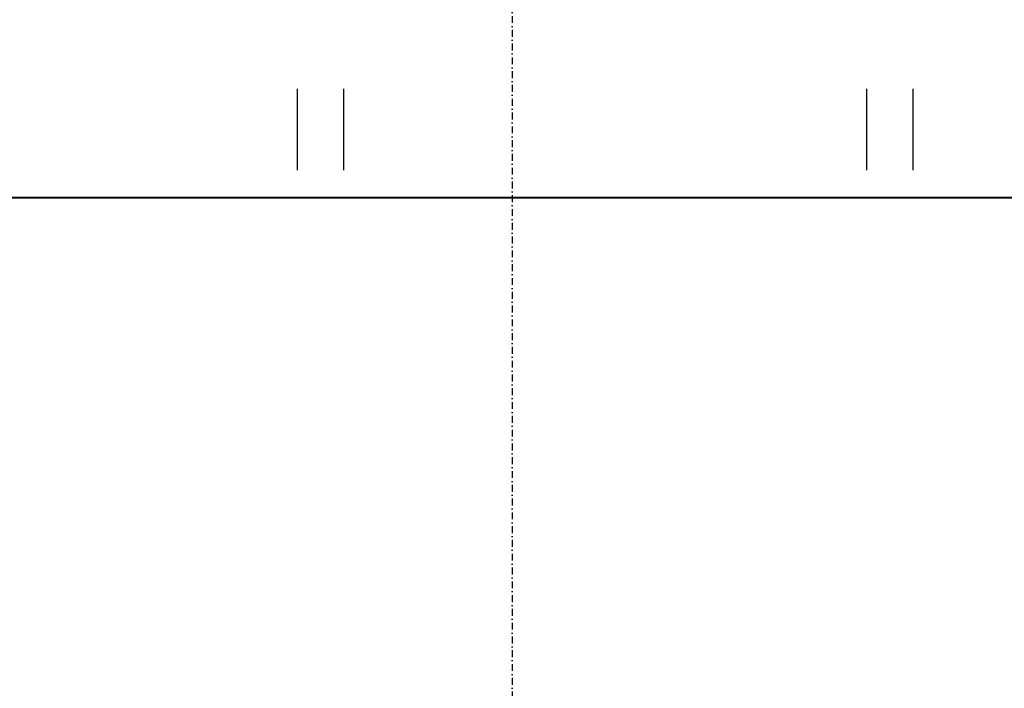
# Model space of a CAD drawing. Header units: millimetres. Extents: x -3143211 to -2549809, y 1060331 to 1394375.
# Tile 17 of 151: x -3043198 to -3039559, y 1081970 to 1084438. Entities that reach past the tile are written whole.
import ezdxf

# ---------------------------------------------------------------- set-up
doc = ezdxf.new("R2010")
doc.units = ezdxf.units.MM
doc.linetypes.add('DASHDOTX2', pattern=[50.8, 25.4, -12.7, 0, -12.7])
doc.layers.add('7', color=2, linetype='Continuous')
doc.layers.add('ABR', color=3, linetype='Continuous')

msp = doc.modelspace()

# ---------------------------------------------------------------- linework, layer by layer
at = {"lineweight": 40}
msp.add_line((-3044258.528, 1083781.59191), (-3038498.528, 1083781.59191), dxfattribs=at)
at = {"layer": '7', "color": 188}
for p, q in [((-3042172.91874, 1084183.11633), (-3042172.91874, 1083882.90016)), ((-3042001.15847, 1084183.11633), (-3042001.15847, 1083882.90016)), ((-3040068.85329, 1084183.11633), (-3040068.85329, 1083882.90016)), ((-3039897.09302, 1084183.11633), (-3039897.09302, 1083882.90016))]:
    msp.add_line(p, q, dxfattribs=at)
at = {"layer": 'ABR', "color": 188, "linetype": 'DASHDOTX2'}
msp.add_line((-3041378.528, 1089541.59191), (-3041378.528, 1081044.32847), dxfattribs=at)
at = {"layer": 'Defpoints', "color": 188, "linetype": 'ByBlock'}
msp.add_point((-3041378.528, 1083781.59191), dxfattribs=at)
msp.add_point((-3041378.528, 1083781.59191), dxfattribs=at)

doc.saveas('drawing.dxf')
